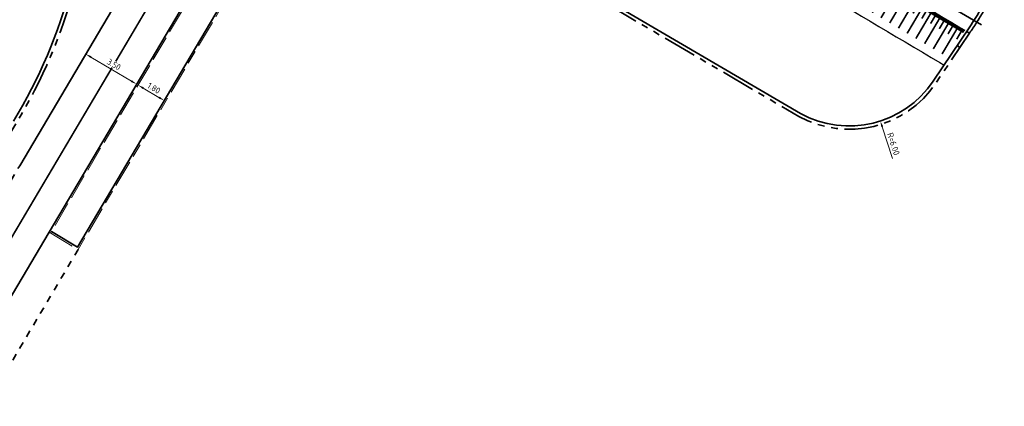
# Model space of a CAD drawing. Header units: metres. Extents: x 90561 to 91301, y 464732 to 465376.
# Tile 7 of 44: x 90859 to 90917, y 464807 to 464830. Entities that reach past the tile are written whole.
import ezdxf

# ---------------------------------------------------------------- set-up
doc = ezdxf.new("R2010")
doc.units = ezdxf.units.M
for name, pattern in [('VH-GAZONBAND_100X200', [9.5, 7.5, -2]), ('VH-OPSLUITBAND_100X200', [16, 8, -2, 4, -2]), ('VH-OPSLUITBAND_150X400', [30, 16, -4, 6, -4]), ('VH-TROTTOIRBAND_180-200', [20, 10, -2, 2, -2, 2, -2]), ('VW-30-270_STREEP', [3, 0.3, -2.7]), ('XX-HIDDEN', [4, 2, -2])]:
    doc.linetypes.add(name, pattern=pattern)
doc.layers.add('MTD-nw-markeringen', color=7, linetype='Continuous', true_color=0xffffff)
for name, color, linetype, lineweight in [('N-WE-VH-KANTOPSLUITING_GAZONBAND_100X200-G', 90, 'VH-GAZONBAND_100X200', 18), ('N-WE-VH-KANTOPSLUITING_OPSLUITBAND_100X200-G', 150, 'VH-OPSLUITBAND_100X200', 18), ('N-WE-VH-KANTOPSLUITING_OPSLUITBAND_200X250-G', 150, 'VH-OPSLUITBAND_150X400', 35), ('N-WE-VH-KANTOPSLUITING_TROTTOIRBAND_180 200-G', 210, 'VH-TROTTOIRBAND_180-200', 35), ('N-WE-VH-KANTOPSLUITING_VOORKANTBAND-G', 50, 'Continuous', 35), ('N-WE-VH-KANTVERHARDING-G', 210, 'Continuous', 35), ('N-WE-VH-MATERIAALGRENS-G', 7, 'XX-HIDDEN', 35), ('X-XX-AL-M', 7, 'Continuous', 18)]:
    doc.layers.add(name, color=color, linetype=linetype, lineweight=lineweight)
doc.layers.add('N-WE-VW-MARKERING_DWARS_DRIEHOEK_5050-G', color=7, linetype='VW-HAAIETAND50-L-N', lineweight=35, true_color=0xffffff)
doc.layers.add('N-WE-VW-MARKERING_LANGS_STREEP_30270_010-G', color=7, linetype='VW-30-270_STREEP', lineweight=13, true_color=0xffffff)
doc.styles.add('NLCS-ISO-M200-T18', font='NLCS-ISO.ttf', dxfattribs={"height": 0.36})
doc.linetypes.add('VW-HAAIETAND50-L-N', pattern='A,0,-0.5,[150,NLCS.SHX,S=1,R=0,X=-0.625,Y=-0.25],-0.5', length=1)
doc.dimstyles.new('NLCS-M200-T18-PIJL_L2_H1', dxfattribs={"dimscale": 0.2, "dimtxt": 2.5, "dimasz": 1.8, "dimexe": 2, "dimexo": 2, "dimgap": 0.7, "dimtad": 1, "dimzin": 0, "dimdsep": 46, "dimtxsty": 'NLCS-ISO-M200-T18', "dimcen": 0, "dimdle": 2, "dimclrd": 256, "dimclre": 256, "dimclrt": 10, "dimadec": 1, "dimazin": 0, "dimtfac": 1, "dimtdec": 3, "dimtofl": 0, "dimtmove": 0, "dimatfit": 3, "dimfxl": 2, "dimfxlon": 1, "dimtfillclr": 256, "dimtolj": 1, "dimtzin": 0, "dimlwd": -1, "dimlwe": -1, "dimarcsym": 0})
doc.dimstyles.new('NLCS-M200-T18-PIJL_L2_H2', dxfattribs={"dimscale": 0.2, "dimtxt": 2.5, "dimasz": 1.8, "dimexe": 2, "dimexo": 2, "dimgap": 0.7, "dimtad": 1, "dimzin": 0, "dimdsep": 46, "dimtxsty": 'NLCS-ISO-M200-T18', "dimcen": 0, "dimdle": 2, "dimclrd": 256, "dimclre": 256, "dimclrt": 10, "dimazin": 0, "dimtfac": 1, "dimtdec": 3, "dimtofl": 0, "dimtmove": 0, "dimatfit": 3, "dimfxl": 2, "dimfxlon": 1, "dimtfillclr": 256, "dimtolj": 1, "dimtzin": 0, "dimlwd": -1, "dimlwe": -1, "dimarcsym": 0})

# ---------------------------------------------------------------- blocks, each defined once
blk = doc.blocks.new('*D161')
at = {"layer": 'Defpoints', "color": 0, "transparency": 16777216}
for p in [(90907.711, 464829.653), (90909.562, 464823.941)]:
    blk.add_point(p, dxfattribs=at)
at = {"layer": 'X-XX-AL-M', "transparency": 16777216}
blk.add_line((90910.282, 464821.723), (90909.673, 464823.598), dxfattribs=at)
at = {"layer": 'X-XX-AL-M', "color": 10, "transparency": 16777216, "insert": (90910.337, 464822.588), "char_height": 0.36, "attachment_point": 5, "rotation": 287.961, "style": 'NLCS-ISO-M200-T18', "bg_fill": 3, "box_fill_scale": 1.1, "bg_fill_color": 256, "bg_fill_true_color": 13158600, "bg_fill_transparency": 0}
blk.add_mtext('\\A1;R=6.00', dxfattribs=at)
at = {"layer": 'X-XX-AL-M', "transparency": 16777216}
blk.add_solid([(90909.731, 464823.617), (90909.616, 464823.58), (90909.562, 464823.941)], dxfattribs=at)
blk = doc.blocks.new('*U136')
for points, const_width in [([(0, 2.3), (0.3, 2.3)], 0.2), ([(0.3, 2.3), (0.9, 2.3)], 0.2), ([(0.9, 2.3), (1.5, 2.3)], 0.2), ([(1.5, 2.3), (2.1, 2.3)], 0.2), ([(2.1, 2.3), (2.7, 2.3)], 0.2), ([(2.7, 2.3), (3.3, 2.3)], 0.2), ([(3.3, 2.3), (3.9, 2.3)], 0.2), ([(3.9, 2.3), (4.5, 2.3)], 0.2), ([(4.5, 2.3), (5.1, 2.3)], 0.2), ([(5.1, 2.3), (5.7, 2.3)], 0.2), ([(5.7, 2.3), (6.3, 2.3)], 0.2), ([(6.3, 2.3), (6.9, 2.3)], 0.2), ([(6.9, 2.3), (7.5, 2.3)], 0.2), ([(7.5, 2.3), (8.1, 2.3)], 0.2), ([(8.1, 2.3), (8.7, 2.3)], 0.2), ([(0.15, 1.7), (0.15, 2.2)], 0.1), ([(0.45, 0.5), (0.45, 2.2)], 0.1), ([(0.75, 1.7), (0.75, 2.2)], 0.1), ([(1.05, 0.5), (1.05, 2.2)], 0.1), ([(1.35, 1.7), (1.35, 2.2)], 0.1), ([(1.65, 0.5), (1.65, 2.2)], 0.1), ([(1.95, 1.7), (1.95, 2.2)], 0.1), ([(2.25, 0.5), (2.25, 2.2)], 0.1), ([(2.55, 1.7), (2.55, 2.2)], 0.1), ([(2.85, 0.5), (2.85, 2.2)], 0.1), ([(3.15, 1.7), (3.15, 2.2)], 0.1), ([(3.45, 0.5), (3.45, 2.2)], 0.1), ([(3.75, 1.7), (3.75, 2.2)], 0.1), ([(4.05, 0.5), (4.05, 2.2)], 0.1), ([(4.35, 1.7), (4.35, 2.2)], 0.1), ([(4.65, 0.5), (4.65, 2.2)], 0.1), ([(4.95, 1.7), (4.95, 2.2)], 0.1), ([(5.25, 0.5), (5.25, 2.2)], 0.1), ([(5.55, 1.7), (5.55, 2.2)], 0.1), ([(5.85, 0.5), (5.85, 2.2)], 0.1), ([(6.15, 1.7), (6.15, 2.2)], 0.1), ([(6.45, 0.5), (6.45, 2.2)], 0.1), ([(6.75, 1.7), (6.75, 2.2)], 0.1), ([(7.05, 0.5), (7.05, 2.2)], 0.1), ([(7.35, 1.7), (7.35, 2.2)], 0.1), ([(7.65, 0.5), (7.65, 2.2)], 0.1), ([(7.95, 1.7), (7.95, 2.2)], 0.1), ([(8.25, 0.5), (8.25, 2.2)], 0.1), ([(8.55, 1.7), (8.55, 2.2)], 0.1)]:
    blk.add_lwpolyline(points, dxfattribs=dict(const_width=const_width))
for points in [[(0.3, 2.4), (0, 2.4)], [(0.9, 2.4), (0.3, 2.4)], [(1.5, 2.4), (0.9, 2.4)], [(2.1, 2.4), (1.5, 2.4)], [(2.7, 2.4), (2.1, 2.4)], [(3.3, 2.4), (2.7, 2.4)], [(3.9, 2.4), (3.3, 2.4)], [(4.5, 2.4), (3.9, 2.4)], [(5.1, 2.4), (4.5, 2.4)], [(5.7, 2.4), (5.1, 2.4)], [(6.3, 2.4), (5.7, 2.4)], [(6.9, 2.4), (6.3, 2.4)], [(7.5, 2.4), (6.9, 2.4)], [(8.1, 2.4), (7.5, 2.4)], [(8.7, 2.4), (8.1, 2.4)], [(0.3, 0), (0, 0)], [(0.9, 0), (0.3, 0)], [(1.5, 0), (0.9, 0)], [(2.1, 0), (1.5, 0)], [(2.7, 0), (2.1, 0)], [(3.3, 0), (2.7, 0)], [(3.9, 0), (3.3, 0)], [(4.5, 0), (3.9, 0)], [(5.1, 0), (4.5, 0)], [(5.7, 0), (5.1, 0)], [(6.3, 0), (5.7, 0)], [(6.9, 0), (6.3, 0)], [(7.5, 0), (6.9, 0)], [(8.1, 0), (7.5, 0)], [(8.7, 0), (8.1, 0)]]:
    blk.add_lwpolyline(points)
blk = doc.blocks.new('*D139')
at = {"layer": 'Defpoints', "color": 0, "transparency": 16777216}
for p in [(90864.951, 464837.585), (90873.264, 464828.931)]:
    blk.add_point(p, dxfattribs=at)
at = {"layer": 'X-XX-AL-M', "transparency": 16777216}
blk.add_line((90866.691, 464835.773), (90865.2, 464837.325), dxfattribs=at)
at = {"layer": 'X-XX-AL-M', "color": 10, "transparency": 16777216, "insert": (90866.301, 464836.641), "char_height": 0.36, "attachment_point": 5, "rotation": 313.85139, "style": 'NLCS-ISO-M200-T18', "bg_fill": 3, "box_fill_scale": 1.1, "bg_fill_color": 256, "bg_fill_true_color": 13158600, "bg_fill_transparency": 0}
blk.add_mtext('\\A1;R=12.00', dxfattribs=at)
at = {"layer": 'X-XX-AL-M', "transparency": 16777216}
blk.add_solid([(90865.243, 464837.367), (90865.157, 464837.284), (90864.951, 464837.585)], dxfattribs=at)
blk = doc.blocks.new('*D225')
at = {"layer": 'Defpoints', "color": 0, "transparency": 16777216}
blk.add_point((90865.609, 464826.066), dxfattribs=at)
at = {"layer": 'X-XX-AL-M', "transparency": 16777216}
for p, q in [((90865.609, 464826.066), (90865.813, 464826.41)), ((90865.919, 464825.883), (90866.848, 464825.333)), ((90867.158, 464825.149), (90867.362, 464825.493))]:
    blk.add_line(p, q, dxfattribs=at)
for points in [[(90865.95, 464825.934), (90865.889, 464825.831), (90865.609, 464826.066)], [(90866.879, 464825.384), (90866.818, 464825.281), (90867.158, 464825.149)]]:
    blk.add_solid(points, dxfattribs=at)
at = {"layer": 'X-XX-AL-M', "color": 10, "transparency": 16777216, "insert": (90866.547, 464825.883), "char_height": 0.36, "attachment_point": 5, "rotation": 329.37089, "style": 'NLCS-ISO-M200-T18', "bg_fill": 3, "box_fill_scale": 1.1, "bg_fill_color": 256, "bg_fill_true_color": 13158600, "bg_fill_transparency": 0}
blk.add_mtext('\\A1;1.80', dxfattribs=at)
at = {"layer": 'Defpoints', "color": 0, "transparency": 16777216}
blk.add_point((90867.158, 464825.149), dxfattribs=at)
blk.add_point((90867.158, 464825.149), dxfattribs=at)
blk = doc.blocks.new('*D226')
at = {"layer": 'Defpoints', "color": 0, "transparency": 16777216}
for p in [(90862.512, 464827.9), (90862.512, 464827.9), (90865.523, 464826.117)]:
    blk.add_point(p, dxfattribs=at)
at = {"layer": 'X-XX-AL-M', "transparency": 16777216}
for p, q in [((90862.512, 464827.9), (90862.715, 464828.244)), ((90865.214, 464826.301), (90862.821, 464827.717)), ((90865.523, 464826.117), (90865.727, 464826.461))]:
    blk.add_line(p, q, dxfattribs=at)
for points in [[(90862.852, 464827.769), (90862.791, 464827.665), (90862.512, 464827.9)], [(90865.244, 464826.352), (90865.183, 464826.249), (90865.523, 464826.117)]]:
    blk.add_solid(points, dxfattribs=at)
at = {"layer": 'X-XX-AL-M', "color": 10, "transparency": 16777216, "insert": (90864.18, 464827.284), "char_height": 0.36, "attachment_point": 5, "rotation": 329.37089, "style": 'NLCS-ISO-M200-T18', "bg_fill": 3, "box_fill_scale": 1.1, "bg_fill_color": 256, "bg_fill_true_color": 13158600, "bg_fill_transparency": 0}
blk.add_mtext('\\A1;3.50', dxfattribs=at)

msp = doc.modelspace()

# ---------------------------------------------------------------- linework, layer by layer
at = {"layer": 'N-WE-VH-KANTOPSLUITING_GAZONBAND_100X200-G', "ltscale": 0.2, "flags": 128}
msp.add_lwpolyline([(90873.126, 464840.73, -0.0795), (90870.794, 464834.822), (90860.425, 464817.31)], format="xyb", dxfattribs=at)
at = {"layer": 'N-WE-VH-KANTOPSLUITING_OPSLUITBAND_100X200-G', "ltscale": 0.2, "flags": 128}
msp.add_lwpolyline([(90860.339, 464817.361), (90862.06, 464816.342), (90873.748, 464836.083), (90875.764, 464834.904)], dxfattribs=at)
at = {"layer": 'N-WE-VH-KANTOPSLUITING_OPSLUITBAND_200X250-G', "ltscale": 0.2, "flags": 128}
msp.add_lwpolyline([(90914.833, 464829.127, 0.018666), (90915.649, 464830.395), (90918.363, 464834.981)], format="xyb", dxfattribs=at)
at = {"layer": 'N-WE-VH-KANTOPSLUITING_TROTTOIRBAND_180 200-G', "ltscale": 0.2, "flags": 128}
for points in [[(90875.866, 464840.441, -0.060543), (90878.547, 464839.483, -0.016304), (90879.682, 464838.867), (90904.734, 464824.209, 0.387352), (90912.857, 464826.186), (90914.836, 464829.126)], [(90857.322, 464822.057), (90858.404, 464823.827, 0.073221), (90861.849, 464831.922, -0.222287), (90868.242, 464839.609, -0.674422), (90868.65, 464839.231, -0.01263), (90868.272, 464838.306)]]:
    msp.add_lwpolyline(points, format="xyb", dxfattribs=at)
at = {"layer": 'N-WE-VH-KANTOPSLUITING_VOORKANTBAND-G', "ltscale": 0.2, "flags": 128}
for points in [[(90868.157, 464839.79, -0.114829), (90873.476, 464840.929, -0.112091), (90878.637, 464839.661, -0.016304), (90879.783, 464839.04), (90904.833, 464824.383, 0.387214), (90912.691, 464826.298), (90914.855, 464829.513, 0.014556), (90915.477, 464830.497), (90922.29, 464842.011), (90965.625, 464915.265, -0.415046), (90971.114, 464916.665), (90971.527, 464916.419)], [(90873.023, 464840.729, -0.079201), (90870.708, 464834.873), (90860.339, 464817.361)], [(90858.233, 464823.931), (90858.233, 464823.931, 0.073221), (90861.656, 464831.973, -0.222287), (90868.157, 464839.79, -0.674422), (90868.837, 464839.16, -0.01263), (90868.455, 464838.225, -0.01263)]]:
    msp.add_lwpolyline(points, format="xyb", dxfattribs=at)
for points in [[(90860.476, 464817.396), (90862.025, 464816.479), (90873.713, 464836.219), (90875.814, 464834.99)], [(90914.67, 464829.238), (90914.836, 464829.126)], [(90914.111, 464828.408), (90914.277, 464828.296)]]:
    msp.add_lwpolyline(points, dxfattribs=at)
at = {"layer": 'N-WE-VH-KANTVERHARDING-G', "ltscale": 0.2, "flags": 128}
for points in [[(90868.455, 464838.225, -0.030275), (90867.35, 464836.072), (90858.601, 464821.295)], [(90860.339, 464817.361), (90824.393, 464756.65, 0.171202), (90823.359, 464751.429), (90824.19, 464745.687, -0.190834), (90822.827, 464739.954, 0.061974), (90822.249, 464738.863)]]:
    msp.add_lwpolyline(points, format="xyb", dxfattribs=at)
at = {"layer": 'N-WE-VH-MATERIAALGRENS-G', "ltscale": 0.2, "flags": 128}
msp.add_lwpolyline([(90857.276, 464819.058), (90858.601, 464821.295)], dxfattribs=at)
msp.add_lwpolyline([(90862.06, 464816.342), (90831.108, 464764.066, 0.389619), (90832.228, 464758.771), (90835.645, 464756.335)], format="xyb", dxfattribs=at)
at = {"layer": 'N-WE-VW-MARKERING_DWARS_DRIEHOEK_5050-G', "flags": 128}
msp.add_lwpolyline([(90912.006, 464831.712), (90915.543, 464829.62)], dxfattribs=at)
at = {"layer": 'N-WE-VW-MARKERING_LANGS_STREEP_30270_010-G', "const_width": 0.1, "flags": 128}
msp.add_lwpolyline([(90824.416, 464760.123), (90867.328, 464832.599)], dxfattribs=at)

# ---------------------------------------------------------------- block references
at = {"layer": 'MTD-nw-markeringen', "xscale": -1, "rotation": 329.3860320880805}
msp.add_blockref('*U136', (90913.347, 464827.24), dxfattribs=at)

# ---------------------------------------------------------------- next in the draw order: dimensions: what is measured, and where the dimension line sits
at = {"layer": 'X-XX-AL-M'}
dim = msp.add_radius_dim(center=(90873.264, 464828.931), mpoint=(90864.951, 464837.585), dimstyle='NLCS-M200-T18-PIJL_L2_H2', override={"dimpost": 'R=<>', "dimtfill": 1}, dxfattribs=at)
dim.commit()
dim.dimension.update_dxf_attribs({"geometry": '*D139', "text_midpoint": (90866.07, 464836.42), "dimtype": 164})
dim = msp.add_radius_dim(center=(90907.711, 464829.653), mpoint=(90909.562, 464823.941), dimstyle='NLCS-M200-T18-PIJL_L2_H1', override={"dimpost": 'R=<>', "dimtfill": 1}, dxfattribs=at)
dim.commit()
dim.dimension.update_dxf_attribs({"geometry": '*D161', "text_midpoint": (90910.337, 464822.588)})
dim = msp.add_aligned_dim(p1=(90865.609, 464826.066), p2=(90867.158, 464825.149), distance=0, dimstyle='NLCS-M200-T18-PIJL_L2_H1', override={"dimtfill": 1}, dxfattribs=at)
dim.commit()
dim.dimension.update_dxf_attribs({"geometry": '*D225', "text_midpoint": (90866.547, 464825.883)})

# ---------------------------------------------------------------- next in the draw order: dimensions: what is measured, and where the dimension line sits
dim = msp.add_aligned_dim(p1=(90865.523, 464826.117), p2=(90862.512, 464827.9), distance=0, dimstyle='NLCS-M200-T18-PIJL_L2_H1', override={"dimtfill": 1}, dxfattribs=at)
dim.commit()
dim.dimension.update_dxf_attribs({"geometry": '*D226', "text_midpoint": (90864.18, 464827.284)})

doc.saveas('drawing.dxf')
